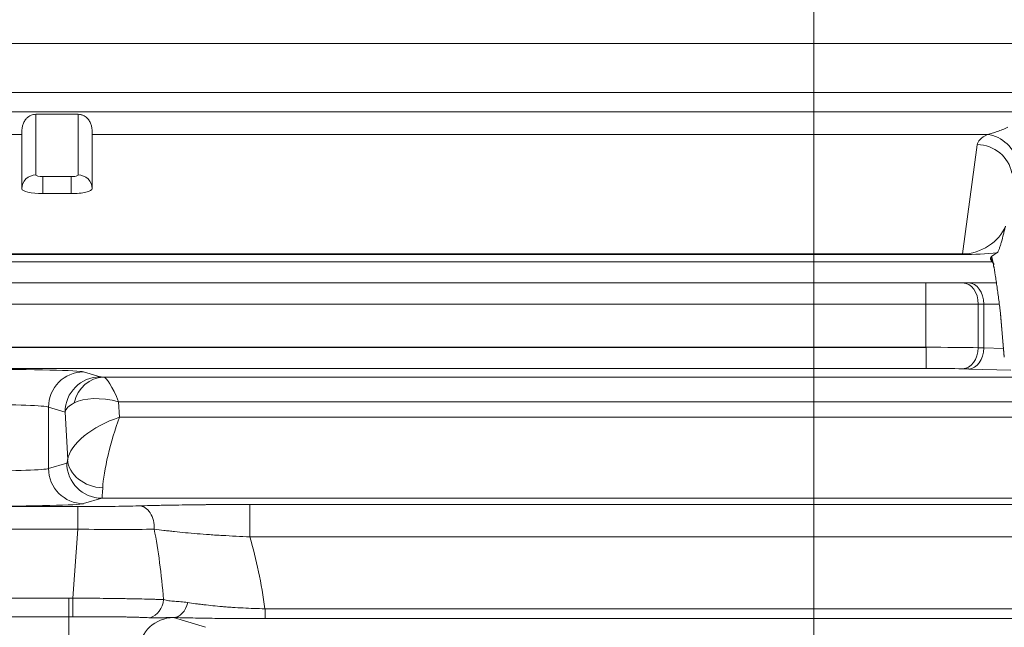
# Model space of a CAD drawing. Header units: millimetres. Extents: x 4 to 836, y 5 to 589.
# Tile 123 of 174: x 626 to 640, y 271 to 279. Entities that reach past the tile are written whole.
import ezdxf

# ---------------------------------------------------------------- set-up
doc = ezdxf.new("R2010")
doc.units = ezdxf.units.MM
doc.layers.add('1', color=7, linetype='Continuous', true_color=0xffffff)
doc.styles.add('ideas_simplex', font='simplex.shx')
doc.dimstyles.get("Standard").update_dxf_attribs({"dimtxt": 0.18, "dimasz": 0.18, "dimexe": 0.18, "dimexo": 0.0625, "dimgap": 0.09, "dimtad": 0, "dimtih": 1, "dimtoh": 1, "dimdec": 4, "dimzin": 0, "dimdsep": 46, "dimtxsty": 'Standard', "dimcen": 0.09, "dimadec": 0, "dimazin": 0, "dimtfac": 1, "dimtdec": 4, "dimtofl": 0, "dimtmove": 0, "dimatfit": 3, "dimfxl": 1, "dimtolj": 1, "dimtzin": 0, "dimarcsym": 0})

# ---------------------------------------------------------------- blocks, each defined once
blk = doc.blocks.new('_U0')
at = {"layer": '1', "color": 152, "lineweight": 13}
for p, q in [((645.148738, 334.481944), (561.58432, 334.481944)), ((617.67825, 260.481944), (561.58432, 260.481944))]:
    blk.add_line(p, q, dxfattribs=at)
at = {"layer": '1', "color": 27, "lineweight": 13}
blk.add_line((563.58432, 260.481944), (563.58432, 334.481944), dxfattribs=at)
at = {"layer": '1', "color": 87, "lineweight": 25}
for p, q in [((562.08432, 306.069444), (556.45932, 306.069444)), ((556.45932, 306.069444), (556.45932, 304.569444)), ((562.08432, 304.569444), (562.08432, 306.069444)), ((556.45932, 290.394444), (556.45932, 288.894444)), ((562.08432, 288.894444), (562.08432, 290.394444)), ((556.45932, 288.894444), (562.08432, 288.894444))]:
    blk.add_line(p, q, dxfattribs=at)
at = {"layer": '1', "color": 27, "lineweight": 18}
for points in [[(563.58432, 334.481944), (564.113301, 331.481946), (563.055339, 331.481942)], [(563.58432, 260.481944), (563.055339, 263.481942), (564.113301, 263.481946)]]:
    blk.add_solid(points, dxfattribs=at)
at = {"layer": '1', "color": 87, "linetype": 'Continuous', "lineweight": 25, "char_height": 3, "attachment_point": 7, "rotation": 90, "line_spacing_factor": 1.204819, "style": 'ideas_simplex'}
for s, insert in [('\\W1.2715;2.913', (561.93082, 290.341944)), ('\\W1.1250;74', (554.61832, 294.796944))]:
    blk.add_mtext(s, dxfattribs=dict(at, insert=insert))
blk = doc.blocks.new('_U15')
at = {"layer": '1', "color": 152, "lineweight": 13}
for p, q in [((637.398738, 284.614657), (637.398738, 231.285068)), ((657.888007, 284.60658), (657.888007, 231.285068))]:
    blk.add_line(p, q, dxfattribs=at)
at = {"layer": '1', "color": 87, "lineweight": 25}
for p, q in [((642.040873, 240.410068), (640.540873, 240.410068)), ((640.540873, 240.410068), (640.540873, 234.785068)), ((654.745873, 240.410068), (653.245873, 240.410068)), ((654.745873, 234.785068), (654.745873, 240.410068)), ((640.540873, 234.785068), (642.040873, 234.785068)), ((653.245873, 234.785068), (654.745873, 234.785068))]:
    blk.add_line(p, q, dxfattribs=at)
at = {"layer": '1', "color": 27, "lineweight": 13}
blk.add_line((637.398738, 233.285068), (657.888007, 233.285068), dxfattribs=at)
at = {"layer": '1', "color": 27, "lineweight": 18}
for points in [[(637.398738, 233.285068), (640.398736, 233.814049), (640.39874, 232.756087)], [(657.888007, 233.285068), (654.888009, 232.756087), (654.888006, 233.814049)]]:
    blk.add_solid(points, dxfattribs=at)
at = {"layer": '1', "color": 87, "linetype": 'Continuous', "lineweight": 25, "char_height": 3, "attachment_point": 7, "line_spacing_factor": 1.204819, "style": 'ideas_simplex'}
for s, insert in [('\\W1.2664;20,5', (642.012373, 242.545068)), ('\\W1.2664;.807', (642.012373, 235.232568))]:
    blk.add_mtext(s, dxfattribs=dict(at, insert=insert))

msp = doc.modelspace()

# ---------------------------------------------------------------- linework, layer by layer
at = {"layer": '1', "color": 143, "linetype": 'Continuous', "lineweight": 18}
for p, q in [((671.981, 279.082), (623.316, 279.082)), ((626.949, 278.078), (626.349, 278.078)), ((626.149, 277.79), (626.149, 277.021)), ((627.149, 277.79), (627.149, 277.021)), ((626.849, 276.951), (626.449, 276.951)), ((640.003, 276.112), (639.925, 276.057)), ((639.937, 275.982), (604.184, 275.982)), ((639.911, 276.019), (639.964, 275.943)), ((604.291, 275.682), (638.991, 275.682)), ((638.991, 275.682), (639.513, 275.682)), ((639.513, 275.682), (639.601, 275.682)), ((639.601, 275.682), (639.994, 275.682)), ((640.052, 275.246), (640.106, 274.627)), ((638.994, 274.768), (638.991, 274.771))]:
    msp.add_line(p, q, dxfattribs=at)
at = {"layer": '1', "color": 143, "linetype": 'Continuous', "lineweight": 13}
for p, q in [((623.105, 278.387), (640.441, 278.387)), ((640.441, 278.115), (623.105, 278.115)), ((626.349, 277.215), (626.349, 278.078)), ((626.949, 278.078), (626.949, 277.215)), ((626.149, 277.79), (620.989, 277.79)), ((639.869, 277.79), (627.149, 277.79)), ((639.514, 276.094), (639.72, 277.646)), ((626.449, 276.951), (626.449, 277.192)), ((626.849, 277.192), (626.449, 277.192)), ((626.849, 276.951), (626.849, 277.192)), ((608.271, 276.094), (639.514, 276.094)), ((639.514, 276.086), (608.271, 276.086)), ((639.514, 276.086), (639.514, 276.094)), ((638.991, 275.682), (638.991, 275.382)), ((638.991, 275.382), (604.291, 275.382)), ((639.736, 275.382), (638.991, 275.382)), ((638.991, 274.771), (638.991, 275.382)), ((639.813, 275.382), (639.736, 275.382)), ((639.736, 275.382), (639.736, 274.762)), ((640.034, 275.382), (639.813, 275.382)), ((639.813, 275.382), (639.813, 274.759)), ((640.054, 275.239), (640.106, 274.636)), ((598.925, 274.771), (638.991, 274.771)), ((615.932, 274.766), (638.995, 274.766)), ((639.813, 274.759), (640.095, 274.752)), ((638.994, 274.468), (615.932, 274.468)), ((640.197, 274.444), (639.601, 274.459)), ((627.027, 274.418), (627.262, 274.348)), ((627.307, 274.344), (640.373, 274.344)), ((626.764, 273.848), (626.529, 273.918)), ((626.529, 273.918), (626.529, 273.045)), ((667.773, 273.994), (627.525, 273.994)), ((627.525, 273.994), (627.537, 273.773)), ((626.801, 273.172), (626.764, 273.848)), ((627.537, 273.773), (667.761, 273.773)), ((626.529, 273.045), (626.788, 273.123)), ((627.286, 272.623), (627.027, 272.546)), ((668.011, 272.623), (627.286, 272.623)), ((619.351, 272.505), (626.947, 272.505)), ((626.947, 272.505), (626.947, 272.184)), ((629.389, 272.535), (629.389, 272.075)), ((629.389, 272.535), (640.347, 272.535)), ((626.947, 272.184), (619.351, 272.184)), ((626.872, 271.203), (626.947, 272.184)), ((640.347, 272.075), (629.389, 272.075)), ((619.481, 271.203), (626.817, 271.203)), ((626.817, 271.203), (626.817, 270.939)), ((626.817, 270.939), (619.481, 270.939)), ((626.817, 270.939), (626.817, 270.498)), ((628.305, 270.927), (628.757, 270.789)), ((629.604, 271.052), (629.604, 270.912)), ((629.604, 271.052), (641.079, 271.052)), ((641.079, 270.912), (629.604, 270.912))]:
    msp.add_line(p, q, dxfattribs=at)
for centre, major_axis, ratio, start_param, end_param in [((641.225, 277.627), (-1.506, 0.008), 0.238344, 5.834716, 6.252941), ((639.869, 277.304), (0.22, -0.449), 0.878036, 1.314446, 2.633626), ((639.72, 277.16), (0.496, -0.066), 0.972066, 0.300366, 1.698692), ((626.349, 277.021), (0.2, 0), 0.972527, 1.570796, 3.141593), ((626.449, 277.215), (-0.1, 0), 0.232789, 0, 1.570796), ((626.849, 277.215), (-0.1, 0), 0.232789, 1.570796, 3.141593), ((626.949, 277.021), (-0.2, 0), 0.972527, 3.141593, 4.712389), ((639.636, 276.526), (-0.482, -0.245), 0.738822, 0.973931, 2.447747), ((639.636, 276.226), (-0.81, -0.022), 0.171475, 1.415523, 2.037106), ((640.211, 276.113), (0.247, 0.17), 0.994404, 2.747503, 2.970955), ((639.975, 275.296), (-0.07, 0.797), 0.072149, 5.627875, 5.976928), ((639.513, 275.382), (0, 0.3), 0.745356, 4.712389, 6.283185), ((639.601, 275.382), (0, 0.3), 0.707107, 4.712389, 6.283185), ((638.991, 274.749), (-1, 0), 0.01833, 3.87132, 4.70943), ((639.513, 274.762), (0.009, 0.3), 0.745214, 3.180859, 4.734203), ((639.601, 274.759), (0.008, 0.3), 0.706986, 3.178615, 4.7309), ((641.227, 274.802), (-2, 0), 0.030114, 0.729728, 0.785398), ((625.532, 274.415), (-1.5, 0), 0.026186, 3.228859, 4.712389), ((638.991, 274.449), (-0.7, 0), 0.026186, 3.87132, 4.708162), ((641.227, 274.502), (-2.3, 0), 0.026186, 0.729728, 0.785398), ((627.027, 273.918), (0.143, 0.479), 0.995856, 0.291963, 1.860478), ((627.262, 273.848), (0.143, 0.479), 0.995856, 0.291963, 1.860478), ((627.307, 273.844), (0.022, 0.499), 0.864178, 0.052046, 1.343433), ((627.511, 274.349), (-0.25, 0), 0.031404, 0.10491, 0.619461), ((627.525, 273.595), (-0.229, 0.749), 0.170757, 5.222502, 6.204939), ((627.525, 273.595), (-0.751, 0.254), 0.483887, 4.874385, 5.856821), ((625.532, 273.915), (-1, 0), 0.039279, 3.228859, 4.712389), ((627.511, 273.849), (-0.75, -0.025), 0.344332, 5.672784, 6.187335), ((627.537, 273.373), (-0.723, -0.306), 0.478289, 4.512845, 6.009832), ((627.537, 273.373), (-0.207, -0.749), 0.157833, 4.193836, 5.690823), ((626.788, 273.373), (0, -0.25), 0.087489, 0.02618, 0.635989), ((627.299, 273.172), (0.497, -0.059), 0.802499, 3.288192, 4.807197), ((625.532, 273.049), (-1, 0), 0.039279, 1.570796, 3.054326), ((627.027, 273.045), (-0.143, 0.479), 0.995856, 1.281115, 2.84963), ((627.286, 273.123), (-0.143, 0.479), 0.995856, 1.281115, 2.84963), ((627.286, 273.373), (0, -0.75), 0.029163, 0.02618, 0.635989), ((625.532, 272.549), (-1.5, 0), 0.026186, 1.570796, 3.054326), ((626.943, 272.536), (-1.203, 0), 0.026128, 1.574077, 2.38058), ((627.814, 272.215), (-0.008, 0.3), 0.722159, 4.590091, 6.245333), ((626.943, 272.236), (-1.503, 0.023), 0.034806, 1.573947, 2.380449), ((626.646, 268.315), (-0.489, -5.474), 0.272631, 2.146402, 2.379945), ((626.646, 269.114), (-0.61, -5.359), 0.555322, 2.003269, 2.217956), ((626.872, 271.224), (-0.004, 0.3), 0.000932, 1.640603, 2.828939), ((627.906, 271.212), (0.018, 0.299), 0.865443, 3.477325, 4.664411), ((628.302, 271.228), (0.008, 0.3), 0.714578, 3.179021, 4.439644), ((628.305, 270.427), (-0.146, -0.478), 0.996014, 3.439444, 4.926838), ((626.806, 270.924), (-1.504, 0), 0.026223, 3.227089, 3.247468)]:
    msp.add_ellipse(centre, major_axis=major_axis, ratio=ratio, start_param=start_param, end_param=end_param, dxfattribs=at)
at = {"layer": '1', "color": 143, "linetype": 'Continuous', "lineweight": 18}
for centre, major_axis, ratio, start_param, end_param in [((626.449, 277.021), (-0.3, 0), 0.232789, 0, 1.570796), ((626.849, 277.021), (-0.3, 0), 0.232789, 1.570796, 3.141593), ((640.242, 276.068), (-0.334, -0.04), 0.227811, 6.008518, 6.402619)]:
    msp.add_ellipse(centre, major_axis=major_axis, ratio=ratio, start_param=start_param, end_param=end_param, dxfattribs=at)
for points, knots in [([(626.349, 278.078), (626.337, 278.078), (626.325, 278.077), (626.302, 278.072), (626.291, 278.068), (626.27, 278.059), (626.259, 278.054), (626.245, 278.044), (626.241, 278.041), (626.232, 278.034), (626.224, 278.027), (626.216, 278.019), (626.209, 278.011), (626.206, 278.007), (626.196, 277.994), (626.19, 277.986), (626.181, 277.969), (626.177, 277.96), (626.169, 277.943), (626.166, 277.935), (626.159, 277.91), (626.156, 277.895), (626.153, 277.873), (626.152, 277.866), (626.15, 277.853), (626.15, 277.847), (626.149, 277.83), (626.149, 277.82), (626.149, 277.803), (626.149, 277.796), (626.149, 277.79)], [0, 0, 0, 0, 0.0625, 0.0625, 0.125, 0.125, 0.1875, 0.1875, 0.21875, 0.21875, 0.25, 0.28125, 0.28125, 0.3125, 0.3125, 0.375, 0.375, 0.4375, 0.4375, 0.5, 0.5, 0.625, 0.625, 0.6875, 0.6875, 0.75, 0.75, 0.875, 0.875, 1, 1, 1, 1]), ([(627.149, 277.79), (627.149, 277.796), (627.149, 277.803), (627.149, 277.82), (627.148, 277.83), (627.147, 277.847), (627.147, 277.853), (627.146, 277.866), (627.145, 277.873), (627.142, 277.894), (627.139, 277.91), (627.131, 277.935), (627.128, 277.943), (627.121, 277.96), (627.117, 277.969), (627.107, 277.986), (627.101, 277.994), (627.089, 278.011), (627.082, 278.019), (627.066, 278.034), (627.057, 278.041), (627.038, 278.054), (627.028, 278.059), (627.012, 278.066), (627.007, 278.068), (626.995, 278.072), (626.99, 278.073), (626.972, 278.077), (626.961, 278.078), (626.949, 278.078)], [0, 0, 0, 0, 0.125, 0.125, 0.25, 0.25, 0.3125, 0.3125, 0.375, 0.375, 0.5, 0.5, 0.5625, 0.5625, 0.625, 0.625, 0.6875, 0.6875, 0.75, 0.75, 0.8125, 0.8125, 0.875, 0.875, 0.90625, 0.90625, 0.9375, 0.9375, 1, 1, 1, 1]), ([(640.122, 276.486), (640.118, 276.467), (640.113, 276.448), (640.104, 276.411), (640.099, 276.392), (640.085, 276.337), (640.076, 276.3), (640.061, 276.249), (640.056, 276.233), (640.046, 276.201), (640.041, 276.186), (640.031, 276.158), (640.026, 276.146), (640.018, 276.13), (640.015, 276.125), (640.009, 276.117), (640.006, 276.114), (640.003, 276.112)], [0, 0, 0, 0, 0.125, 0.125, 0.25, 0.25, 0.5, 0.5, 0.625, 0.625, 0.75, 0.75, 0.875, 0.875, 0.9375, 0.9375, 1, 1, 1, 1]), ([(639.938, 275.991), (639.938, 275.991), (639.94, 275.985), (639.948, 275.955), (639.955, 275.918), (639.958, 275.903)], [0, 0, 0, 0, 0.195001, 0.714409, 1, 1, 1, 1]), ([(639.954, 275.931), (639.962, 275.89), (639.97, 275.842), (639.982, 275.765), (639.986, 275.738), (639.994, 275.681), (639.998, 275.652), (640.011, 275.562), (640.024, 275.469), (640.039, 275.355), (640.045, 275.305), (640.049, 275.272), (640.051, 275.256), (640.054, 275.239)], [0, 0, 0, 0, 0.25, 0.25, 0.375, 0.375, 0.5, 0.5, 0.75, 0.875, 0.9375, 0.9375, 1, 1, 1, 1]), ([(638.995, 274.766), (638.995, 274.728), (638.995, 274.689), (638.994, 274.618), (638.994, 274.585), (638.994, 274.53), (638.994, 274.508), (638.994, 274.477), (638.994, 274.469), (638.994, 274.468)], [0, 0, 0, 0, 0.25, 0.25, 0.5, 0.5, 0.75, 0.75, 1, 1, 1, 1]), ([(627.814, 272.515), (627.866, 272.516), (627.92, 272.517), (628.004, 272.519), (628.032, 272.52), (628.09, 272.521), (628.119, 272.522), (628.268, 272.525), (628.393, 272.527), (628.592, 272.53), (628.66, 272.53), (628.748, 272.531), (628.766, 272.532), (628.801, 272.532), (628.855, 272.532), (628.909, 272.533), (629.017, 272.534), (629.09, 272.534), (629.238, 272.534), (629.313, 272.535), (629.389, 272.535)], [0, 0, 0, 0, 0.125, 0.125, 0.1875, 0.1875, 0.25, 0.25, 0.5, 0.5, 0.625, 0.625, 0.65625, 0.65625, 0.6875, 0.75, 0.75, 0.875, 0.875, 1, 1, 1, 1]), ([(629.604, 270.912), (629.542, 270.912), (629.481, 270.913), (629.359, 270.913), (629.299, 270.913), (629.181, 270.914), (629.122, 270.914), (629.049, 270.915), (629.035, 270.915), (629.006, 270.916), (628.963, 270.916), (628.921, 270.916), (628.783, 270.918), (628.678, 270.92), (628.554, 270.922), (628.529, 270.923), (628.481, 270.924), (628.411, 270.925), (628.344, 270.927), (628.302, 270.928)], [0, 0, 0, 0, 0.125, 0.125, 0.25, 0.25, 0.375, 0.375, 0.40625, 0.40625, 0.4375, 0.5, 0.5, 0.75, 0.75, 0.8125, 0.8125, 0.875, 1, 1, 1, 1])]:
    msp.add_open_spline(points, degree=3, knots=knots, dxfattribs=at)
at = {"layer": '1', "color": 143, "linetype": 'Continuous', "lineweight": 13}
for points, knots in [([(639.869, 277.79), (639.89, 277.795), (639.913, 277.802), (639.958, 277.816), (639.982, 277.824), (640.03, 277.842), (640.055, 277.851), (640.105, 277.871), (640.131, 277.882), (640.157, 277.893)], [0, 0, 0, 0, 0.25, 0.25, 0.5, 0.5, 0.75, 0.75, 1, 1, 1, 1]), ([(629.389, 272.075), (629.322, 272.077), (629.257, 272.08), (629.127, 272.087), (629.064, 272.09), (628.97, 272.096), (628.939, 272.097), (628.877, 272.101), (628.846, 272.103), (628.755, 272.11), (628.697, 272.114), (628.526, 272.128), (628.419, 272.138), (628.292, 272.152), (628.267, 272.155), (628.217, 272.16), (628.144, 272.169), (628.075, 272.178), (628.03, 272.184)], [0, 0, 0, 0, 0.125, 0.125, 0.25, 0.25, 0.3125, 0.3125, 0.375, 0.375, 0.5, 0.5, 0.75, 0.75, 0.8125, 0.8125, 0.875, 1, 1, 1, 1]), ([(626.872, 271.203), (626.938, 271.203), (627.003, 271.203), (627.1, 271.202), (627.132, 271.202), (627.18, 271.201), (627.196, 271.201), (627.228, 271.201), (627.244, 271.201), (627.322, 271.2), (627.445, 271.199), (627.561, 271.197), (627.632, 271.196), (627.646, 271.195), (627.674, 271.195), (627.715, 271.194), (627.755, 271.193), (627.832, 271.192), (627.88, 271.191), (627.949, 271.189), (627.971, 271.189), (628.014, 271.187), (628.035, 271.187), (628.095, 271.185), (628.131, 271.184), (628.164, 271.182)], [0, 0, 0, 0, 0.125, 0.125, 0.1875, 0.1875, 0.21875, 0.21875, 0.25, 0.25, 0.375, 0.5, 0.5, 0.53125, 0.53125, 0.5625, 0.625, 0.625, 0.75, 0.75, 0.8125, 0.8125, 0.875, 0.875, 1, 1, 1, 1]), ([(628.164, 271.182), (628.188, 271.176), (628.213, 271.171), (628.265, 271.163), (628.292, 271.161), (628.349, 271.157), (628.379, 271.155), (628.441, 271.15), (628.473, 271.147), (628.506, 271.142)], [0, 0, 0, 0, 0.25, 0.25, 0.5, 0.5, 0.75, 0.75, 1, 1, 1, 1]), ([(628.506, 271.142), (628.541, 271.136), (628.578, 271.13), (628.635, 271.122), (628.655, 271.12), (628.695, 271.115), (628.715, 271.112), (628.819, 271.1), (628.906, 271.091), (629.022, 271.081), (629.046, 271.079), (629.094, 271.076), (629.118, 271.074), (629.192, 271.069), (629.242, 271.066), (629.343, 271.061), (629.394, 271.059), (629.498, 271.055), (629.551, 271.053), (629.604, 271.052)], [0, 0, 0, 0, 0.125, 0.125, 0.1875, 0.1875, 0.25, 0.25, 0.5, 0.5, 0.5625, 0.5625, 0.625, 0.625, 0.75, 0.75, 0.875, 0.875, 1, 1, 1, 1]), ([(627.975, 270.925), (627.946, 270.926), (627.915, 270.927), (627.864, 270.929), (627.846, 270.93), (627.809, 270.931), (627.79, 270.932), (627.731, 270.933), (627.69, 270.934), (627.625, 270.936), (627.602, 270.936), (627.556, 270.937), (627.532, 270.937), (627.46, 270.938), (627.362, 270.939), (627.258, 270.94), (627.178, 270.94), (627.151, 270.94), (627.097, 270.94), (627.069, 270.94), (626.987, 270.94), (626.932, 270.939), (626.876, 270.939)], [0, 0, 0, 0, 0.125, 0.125, 0.1875, 0.1875, 0.25, 0.25, 0.375, 0.375, 0.4375, 0.4375, 0.5, 0.5, 0.625, 0.75, 0.75, 0.8125, 0.8125, 0.875, 0.875, 1, 1, 1, 1]), ([(628.302, 270.928), (628.273, 270.929), (628.245, 270.929), (628.19, 270.927), (628.163, 270.925), (628.109, 270.923), (628.083, 270.923), (628.029, 270.922), (628.002, 270.923), (627.975, 270.925)], [0, 0, 0, 0, 0.25, 0.25, 0.5, 0.5, 0.75, 0.75, 1, 1, 1, 1])]:
    msp.add_open_spline(points, degree=3, knots=knots, dxfattribs=at)
at = {"layer": '1', "color": 143, "linetype": 'Continuous', "lineweight": 18}
for points in [[(639.918, 276.05), (639.92, 276.053), (639.922, 276.055), (639.925, 276.057)], [(638.995, 274.766), (638.994, 274.767), (638.994, 274.767), (638.994, 274.768)]]:
    msp.add_open_spline(points, degree=3, dxfattribs=at)
at = {"layer": '1', "color": 143, "linetype": 'Continuous', "lineweight": 13}
for points in [[(626.817, 271.203), (626.835, 271.203), (626.854, 271.203), (626.872, 271.203)], [(626.876, 270.939), (626.856, 270.939), (626.836, 270.939), (626.817, 270.939)]]:
    msp.add_open_spline(points, degree=3, dxfattribs=at)

# ---------------------------------------------------------------- dimensions: what is measured, and where the dimension line sits
at = {"layer": '1', "color": 87, "linetype": 'Continuous', "lineweight": 25}
dim = msp.add_linear_dim(base=(563.584, 334.482), p1=(623.149, 260.482), p2=(647.649, 334.482), angle=90, text='<>\\P[\\C87;{\\H1.00x;\\Fsimplex.shx;2.913\\Fsimplex.shx;}\\C87; ]', dimstyle='Standard', override={"dimtxt": 3, "dimasz": 3, "dimexe": 2, "dimexo": 2.5, "dimgap": 1.5, "dimtad": 1, "dimtih": 0, "dimtoh": 0, "dimdec": 2, "dimlfac": 1, "dimzin": 8, "dimdsep": 44, "dimlunit": 2, "dimtxsty": 'ideas_simplex', "dimsah": 1, "dimse1": 0, "dimse2": 0, "dimsd1": 0, "dimsd2": 0, "dimclrd": 27, "dimclre": 152, "dimclrt": 87, "dimtol": 0, "dimtm": -0.1, "dimtfac": 0.5, "dimtdec": 2, "dimtofl": 1, "dimtmove": 0, "dimtzin": 8, "dimlwd": 13, "dimlwe": 13}, dxfattribs=at)
dim.commit()
dim.dimension.update_dxf_attribs({"geometry": '_U0', "text_midpoint": (563.584, 297.482), "dimtype": 160})
dim = msp.add_linear_dim(base=(657.888, 233.285), p1=(637.399, 287.115), p2=(657.888, 287.107), text='<>\\P[\\C87;{\\H1.00x;\\Fsimplex.shx;.807\\Fsimplex.shx;}\\C87; ]', dimstyle='Standard', override={"dimtxt": 3, "dimasz": 3, "dimexe": 2, "dimexo": 2.5, "dimgap": 1.5, "dimtad": 1, "dimtih": 1, "dimtoh": 0, "dimdec": 1, "dimlfac": 1, "dimzin": 8, "dimdsep": 44, "dimlunit": 2, "dimtxsty": 'ideas_simplex', "dimsah": 1, "dimse1": 0, "dimse2": 0, "dimsd1": 0, "dimsd2": 0, "dimclrd": 27, "dimclre": 152, "dimclrt": 87, "dimtol": 0, "dimtm": -0.1, "dimtfac": 0.5, "dimtdec": 2, "dimtofl": 1, "dimtmove": 0, "dimtzin": 8, "dimlwd": 13, "dimlwe": 13}, dxfattribs=at)
dim.commit()
dim.dimension.update_dxf_attribs({"geometry": '_U15', "text_midpoint": (647.643, 233.285), "dimtype": 160})

doc.saveas('drawing.dxf')
